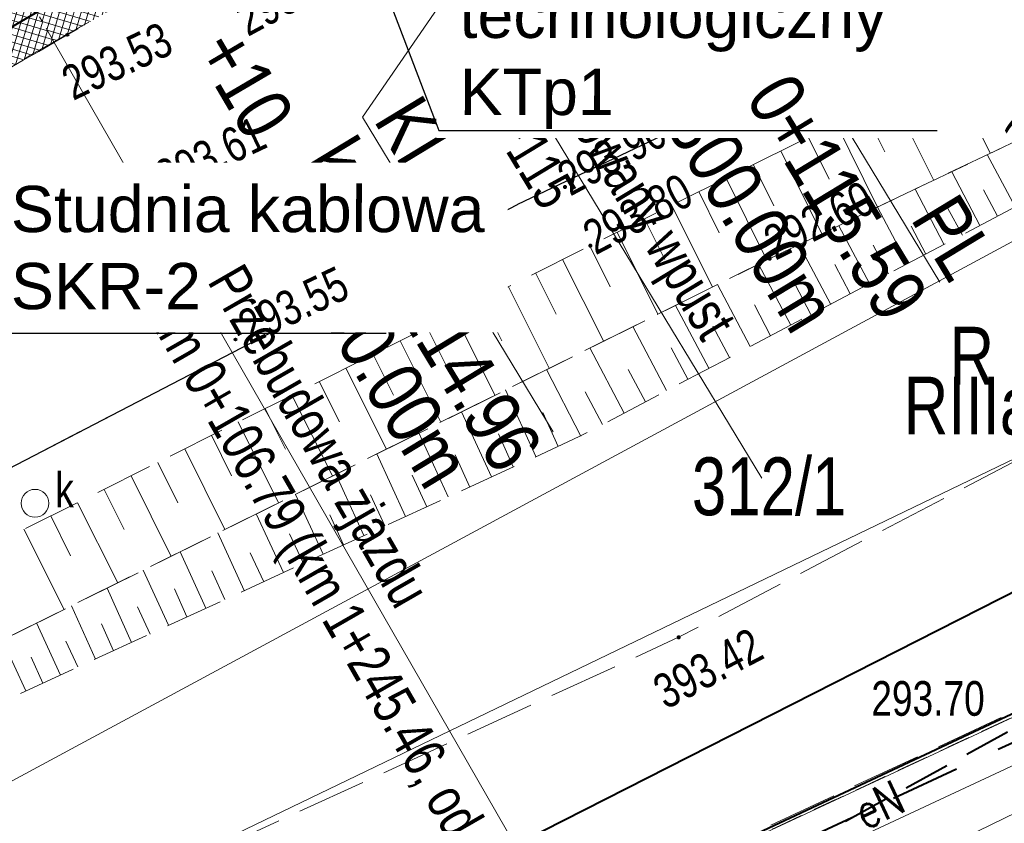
# Model space of a CAD drawing. Header units: metres. Extents: x 7437415 to 7437762, y 5556624 to 5556902.
# Tile 27 of 47: x 7437613 to 7437635, y 5556712 to 5556730. Entities that reach past the tile are written whole.
import ezdxf
from ezdxf import colors
from ezdxf.entities.mleader import LeaderData, LeaderLine
from ezdxf.math import Vec2, Vec3

# ---------------------------------------------------------------- set-up
doc = ezdxf.new("R2010")
doc.units = ezdxf.units.M
doc.header["$MEASUREMENT"] = 0
for name, pattern in [('314-500', [2.5, 2, -0.5]), ('BUBZ01-500', [1.75, 1.25, -0.5]), ('DGN Style 2', [6.14715, 3.68829, -2.45886]), ('DGN Style 4', [0.717182, 0.358367, -0.179184, 0.000447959, -0.179184]), ('EGBO02-500', [2.5, 1.5, -1]), ('EGBU01-500', [1, 0.5, -0.5]), ('KTCR02-500', [1.5, 1, -0.5]), ('KTJZ01-500', [2, 1.5, -0.5])]:
    doc.linetypes.add(name, pattern=pattern)
doc.layers.get('0').update_dxf_attribs({"color": 250, "lineweight": 5})
for name, color, linetype, lineweight in [('506-Właz okrągły-SK', 7, 'Continuous', 5), ('BUBZ01', 250, 'Continuous', 5), ('BUIB02_01', 250, 'Continuous', 5), ('D_kilometraz', 7, 'Continuous', 13), ('D_kraweznik obnizony', 7, 'DGN Style 2', 20), ('D_obrzeze', 7, 'Continuous', 20), ('D_opis trasy', 7, 'Continuous', 13), ('D_opisy', 7, 'Continuous', 13), ('D_osie', 1, 'DGN Style 4', 20), ('DS_zjazdy kostka', 30, 'Continuous', 0), ('EGBD03', 250, 'Continuous', 5), ('EGBK02', 250, 'Continuous', 5), ('EGBO02', 250, 'Continuous', 5), ('EGBU01', 250, 'Continuous', 5), ('Elektryka_kanalizacja_technologiczna', 1, '314-500', 40), ('Elektryka_opisy_kabli', 7, 'Continuous', 13), ('KTJZ01', 250, 'Continuous', 5), ('KTKR01', 250, 'Continuous', 5), ('KTOK05_01', 250, 'Continuous', 5), ('MPZP', 250, 'Continuous', 5), ('punkt wysokościowy sztuczny', 7, 'Continuous', 5), ('RTPW01', 250, 'Continuous', 5), ('RTPW02', 250, 'Continuous', 5), ('rzedne dla projektanta', 250, 'Continuous', 5), ('SUPE', 250, 'Continuous', 5), ('SUPG_01', 250, 'Continuous', 5), ('SUUS22_01_K', 250, 'Continuous', 5)]:
    doc.layers.add(name, color=color, linetype=linetype, lineweight=lineweight)
doc.styles.get("Standard").update_dxf_attribs({"font": 'txt.shx', "width": 0.75})
doc.styles.add('STYL_ARIAL', font='simplex.shx', dxfattribs={"width": 0.75, "oblique": 0.1})
doc.styles.add('Style-Arial Narrow', font='ARIALN.TTF')
doc.linetypes.add('KTOK05_01-500', pattern='A,3.75,[13,dgnlstyle-rozp_2015.shx,S=0.002778,R=0,X=0,Y=0],3.75', length=7.5)

# ---------------------------------------------------------------- blocks, each defined once
blk = doc.blocks.new('PW02')
at = {"layer": 'punkt wysokościowy sztuczny', "linetype": 'Continuous', "lineweight": 13}
h = blk.add_hatch(color=0, dxfattribs=at)
edge = h.paths.add_edge_path()
edge.add_arc((0, 0), 0.45, 0, 360)
blk = doc.blocks.new('506')
at = {"layer": '506-Właz okrągły-SK', "color": 0, "linetype": 'Continuous', "lineweight": 13}
blk.add_circle((0, 0), 3, dxfattribs=at)
blk = doc.blocks.new('_None')
blk = doc.blocks.new('_Oblique')
at = {"color": 0, "linetype": 'ByBlock', "lineweight": -2}
blk.add_line((-5, -5), (5, 5), dxfattribs=at)

msp = doc.modelspace()

# ---------------------------------------------------------------- hatches: boundary and pattern name
at = {"layer": 'DS_zjazdy kostka', "lineweight": 9}
h = msp.add_hatch(dxfattribs=at)
h.set_pattern_fill('CROSSHATCH', color=252, style=0, pattern_type=2)
h.set_pattern_definition([(73.467, (7437613.97886, 5556729.85095), (-0.143798, 0.042686), []), (343.467, (7437613.97886, 5556729.85095), (0.042686, 0.143798), [])])
h.paths.add_polyline_path([(7437614.198, 5556729.255, 0.002209), (7437616.872, 5556730.808), (7437614.826, 5556731.35, -0.00114), (7437613.45, 5556730.556)])
h = msp.add_hatch(dxfattribs=at)
h.set_pattern_fill('CROSSHATCH', color=252, style=0, pattern_type=2)
h.set_pattern_definition([(73.467, (7437612.971, 5556729.04775), (-0.143798, 0.042686), []), (343.467, (7437612.971, 5556729.04775), (0.042686, 0.143798), [])])
h.paths.add_polyline_path([(7437612.071, 5556729.767), (7437611.51, 5556727.726, 0.002209), (7437614.198, 5556729.255), (7437613.45, 5556730.556, -0.00114)])

# ---------------------------------------------------------------- linework, layer by layer
at = {"layer": 'BUBZ01', "color": 7, "linetype": 'BUBZ01-500', "lineweight": 13, "flags": 128}
for points in [[(7437640.99, 5556729.98), (7437629.68, 5556724.58), (7437608.73, 5556714.17), (7437608.14, 5556715.01), (7437608.99, 5556716.45), (7437625.8, 5556724.86), (7437640.18, 5556732), (7437640.99, 5556729.98)], [(7437629.68, 5556724.58), (7437640.99, 5556729.98), (7437641.62, 5556729.19), (7437625.56, 5556720.73), (7437609.12, 5556713.18), (7437608.71, 5556714.16), (7437629.68, 5556724.58)]]:
    msp.add_lwpolyline(points, close=True, dxfattribs=at)
at = {"layer": 'BUBZ01', "color": 7, "linetype": 'Continuous', "lineweight": 13, "flags": 128}
for points in [[(7437634.15, 5556729.01), (7437634.61, 5556728.08)], [(7437633.54, 5556728.7), (7437634.45, 5556726.86)], [(7437632.93, 5556728.4), (7437633.38, 5556727.48)], [(7437632.32, 5556728.1), (7437633.23, 5556726.27)], [(7437631.72, 5556727.8), (7437632.17, 5556726.89)], [(7437631.12, 5556727.5), (7437632.01, 5556725.69)], [(7437630.52, 5556727.2), (7437630.97, 5556726.3)], [(7437629.92, 5556726.91), (7437630.81, 5556725.12)], [(7437634.99, 5556725.7), (7437634.39, 5556726.83)], [(7437629.33, 5556726.61), (7437629.77, 5556725.72)], [(7437634.23, 5556725.3), (7437633.62, 5556726.46)], [(7437628.74, 5556726.32), (7437629.62, 5556724.55)], [(7437628.15, 5556726.03), (7437628.59, 5556725.14)], [(7437633.45, 5556724.89), (7437632.83, 5556726.08)], [(7437634.61, 5556725.5), (7437634.31, 5556726.07)], [(7437627.56, 5556725.73), (7437628.44, 5556723.96)], [(7437632.66, 5556724.47), (7437632.01, 5556725.69)], [(7437633.85, 5556725.09), (7437633.53, 5556725.68)], [(7437626.97, 5556725.44), (7437627.41, 5556724.56)], [(7437626.38, 5556725.15), (7437627.26, 5556723.38)], [(7437631.84, 5556724.04), (7437631.18, 5556725.29)], [(7437633.06, 5556724.68), (7437632.74, 5556725.28)], [(7437625.79, 5556724.86), (7437626.23, 5556723.97)], [(7437631, 5556723.59), (7437630.32, 5556724.88)], [(7437632.25, 5556724.25), (7437631.92, 5556724.87)], [(7437625.2, 5556724.56), (7437626.09, 5556722.79)], [(7437630.14, 5556723.14), (7437629.44, 5556724.46)], [(7437631.42, 5556723.82), (7437631.09, 5556724.45)], [(7437624.61, 5556724.27), (7437625.06, 5556723.38)], [(7437624.03, 5556723.97), (7437624.91, 5556722.21)], [(7437629.26, 5556722.68), (7437628.55, 5556724.02)], [(7437630.57, 5556723.37), (7437630.23, 5556724.02)], [(7437623.44, 5556723.68), (7437623.88, 5556722.8)], [(7437628.36, 5556722.21), (7437627.64, 5556723.57)], [(7437629.7, 5556722.91), (7437629.35, 5556723.58)], [(7437622.85, 5556723.39), (7437623.73, 5556721.63)], [(7437622.27, 5556723.09), (7437622.71, 5556722.21)], [(7437627.45, 5556721.73), (7437626.72, 5556723.11)], [(7437628.81, 5556722.44), (7437628.45, 5556723.12)], [(7437621.68, 5556722.8), (7437622.56, 5556721.04)], [(7437626.53, 5556721.24), (7437625.79, 5556722.65)], [(7437627.91, 5556721.97), (7437627.55, 5556722.65)], [(7437621.1, 5556722.51), (7437621.54, 5556721.63)], [(7437620.51, 5556722.21), (7437621.39, 5556720.46)], [(7437625.59, 5556720.74), (7437624.85, 5556722.18)], [(7437626.99, 5556721.48), (7437626.62, 5556722.18)], [(7437619.93, 5556721.92), (7437620.37, 5556721.05)], [(7437624.62, 5556720.3), (7437623.96, 5556721.74)], [(7437619.34, 5556721.63), (7437620.22, 5556719.88)], [(7437626.06, 5556720.99), (7437625.69, 5556721.7)], [(7437618.76, 5556721.34), (7437619.2, 5556720.46)], [(7437623.66, 5556719.86), (7437623.01, 5556721.27)], [(7437625.1, 5556720.52), (7437624.77, 5556721.25)], [(7437618.18, 5556721.05), (7437619.05, 5556719.3)], [(7437617.6, 5556720.76), (7437618.03, 5556719.88)], [(7437622.72, 5556719.43), (7437622.09, 5556720.81)], [(7437624.13, 5556720.08), (7437623.81, 5556720.79)], [(7437617.02, 5556720.47), (7437617.89, 5556718.72)], [(7437621.8, 5556719), (7437621.18, 5556720.36)], [(7437623.19, 5556719.64), (7437622.87, 5556720.34)], [(7437616.44, 5556720.17), (7437616.87, 5556719.3)], [(7437615.86, 5556719.88), (7437616.73, 5556718.14)], [(7437620.9, 5556718.59), (7437620.29, 5556719.92)], [(7437622.26, 5556719.21), (7437621.94, 5556719.9)], [(7437615.28, 5556719.59), (7437615.71, 5556718.72)], [(7437620.02, 5556718.19), (7437619.42, 5556719.48)], [(7437621.35, 5556718.8), (7437621.04, 5556719.47)], [(7437614.7, 5556719.3), (7437615.57, 5556717.57)], [(7437614.12, 5556719.02), (7437614.55, 5556718.15)], [(7437619.16, 5556717.79), (7437618.57, 5556719.06)], [(7437620.46, 5556718.39), (7437620.16, 5556719.04)], [(7437613.54, 5556718.73), (7437614.41, 5556716.99)], [(7437618.31, 5556717.4), (7437617.74, 5556718.65)], [(7437619.59, 5556717.99), (7437619.29, 5556718.63)], [(7437617.48, 5556717.02), (7437616.92, 5556718.24)], [(7437618.73, 5556717.59), (7437618.44, 5556718.22)], [(7437616.67, 5556716.65), (7437616.12, 5556717.84)], [(7437617.89, 5556717.21), (7437617.61, 5556717.83)], [(7437615.87, 5556716.28), (7437615.34, 5556717.45)], [(7437617.07, 5556716.83), (7437616.8, 5556717.44)], [(7437615.09, 5556715.92), (7437614.57, 5556717.07)], [(7437616.27, 5556716.46), (7437616, 5556717.05)], [(7437614.33, 5556715.57), (7437613.81, 5556716.7)], [(7437615.48, 5556716.1), (7437615.22, 5556716.68)], [(7437613.58, 5556715.23), (7437613.08, 5556716.33)], [(7437614.71, 5556715.75), (7437614.45, 5556716.31)], [(7437613.95, 5556715.4), (7437613.7, 5556715.96)]]:
    msp.add_lwpolyline(points, dxfattribs=at)
at = {"layer": 'BUIB02_01', "color": 212, "linetype": 'Continuous', "lineweight": 40, "flags": 128}
msp.add_lwpolyline([(7437578.709, 5556689.08), (7437609.016, 5556704.209), (7437638.73, 5556719.29), (7437644.506, 5556722.382), (7437654.627, 5556703.284)], dxfattribs=at)
at = {"layer": 'D_kraweznik obnizony'}
msp.add_arc((7437439.812, 5557032.718), 350, 299.37761, 300.39004, dxfattribs=at)
at = {"layer": 'D_obrzeze'}
msp.add_arc((7437439.812, 5557032.718), 348.5, 298.39337, 301.22152, dxfattribs=at)
at = {"layer": 'D_opis trasy'}
msp.add_line((7437622.924, 5556730.62), (7437620.867, 5556727.643), dxfattribs=at)
at = {"layer": 'D_opis trasy', "flags": 128}
for points in [[(7437628.823, 5556731.559), (7437633.361, 5556724.073)], [(7437624.995, 5556720.832), (7437620.867, 5556727.643)]]:
    msp.add_lwpolyline(points, dxfattribs=at)
at = {"layer": 'D_opisy'}
for p, q in [((7437621.266, 5556733.43), (7437629.508, 5556719.832)), ((7437614.198, 5556729.255), (7437628.894, 5556703.68))]:
    msp.add_line(p, q, dxfattribs=at)
at = {"layer": 'D_osie'}
msp.add_line((7437614.198, 5556729.255), (7437611.513, 5556733.927), dxfattribs=at)
at = {"layer": 'EGBD03', "color": 96, "linetype": 'Continuous', "lineweight": 13, "flags": 128}
for points in [[(7437612.54, 5556712.89), (7437639.43, 5556727.37)], [(7437614.32, 5556710.3), (7437641.84, 5556723.56)], [(7437646.68, 5556720.13), (7437608.79, 5556702.48)]]:
    msp.add_lwpolyline(points, dxfattribs=at)
at = {"layer": 'EGBO02', "color": 96, "linetype": 'EGBO02-500', "lineweight": 40, "flags": 128}
msp.add_lwpolyline([(7437509.408, 5556641.775), (7437527.366, 5556653.573), (7437535.53, 5556659.046), (7437540.808, 5556662.655), (7437546.047, 5556666.094), (7437546.417, 5556666.344), (7437547.687, 5556667.174), (7437556.491, 5556673.156), (7437559.221, 5556675.006), (7437566.622, 5556680.047), (7437572.551, 5556684.096), (7437578.927, 5556688.403), (7437581.512, 5556689.607), (7437586.468, 5556691.935), (7437596.734, 5556696.524), (7437608.998, 5556702.025), (7437613.531, 5556704.147), (7437646.901, 5556719.682), (7437664.231, 5556728.731), (7437679.981, 5556736.007), (7437721.816, 5556755.672), (7437743.341, 5556772.789), (7437751.664, 5556779.423)], dxfattribs=at)
at = {"layer": 'EGBU01', "color": 96, "linetype": 'EGBU01-500', "lineweight": 13, "flags": 128}
for points in [[(7437619.76, 5556707.6), (7437646.68, 5556720.13)], [(7437646.68, 5556720.13), (7437619.76, 5556707.6)]]:
    msp.add_lwpolyline(points, dxfattribs=at)
at = {"layer": 'Elektryka_kanalizacja_technologiczna'}
msp.add_arc((7437418.516, 5557069.744), 391.962, 298.87475, 300.33737, dxfattribs=at)
at = {"layer": 'KTJZ01', "color": 7, "linetype": 'KTJZ01-500', "lineweight": 13, "flags": 128}
msp.add_lwpolyline([(7437487.24, 5556665.88), (7437500.01, 5556668.65), (7437509.93, 5556671.34), (7437514.81, 5556672.66), (7437528.54, 5556677.57), (7437546.18, 5556685.08), (7437562.31, 5556693.39), (7437575.78, 5556700.17), (7437584.6, 5556705.2), (7437599.33, 5556712.79), (7437607.41, 5556717.03), (7437624.22, 5556725.75), (7437636.91, 5556731.79), (7437639.91, 5556733.3), (7437648.13, 5556737.1), (7437664.08, 5556744.94), (7437674.41, 5556750.47), (7437695.47, 5556762.01), (7437726.23, 5556778.98), (7437745.592, 5556790.579), (7437740.524, 5556799.89), (7437726.071, 5556794.065), (7437721.424, 5556793.261), (7437718.653, 5556793.684), (7437716.454, 5556794.853), (7437714.78, 5556796.65), (7437713.44, 5556798.18), (7437704.05, 5556814.76), (7437696.46, 5556806.77), (7437698.53, 5556806.84), (7437700.74, 5556806.26), (7437702.79, 5556804.94), (7437704.06, 5556803.16), (7437709.44, 5556793.77), (7437711.44, 5556790.12), (7437712.13, 5556787.63), (7437712.21, 5556785.35), (7437711.59, 5556783.66), (7437709.87, 5556781.76), (7437701.28, 5556777.09), (7437699.42, 5556776.48), (7437697.78, 5556776.19), (7437695.76, 5556776.41), (7437693.65, 5556777.51), (7437692.09, 5556778.89), (7437690.49, 5556781.22), (7437685.25, 5556778.28), (7437686.1, 5556775.03), (7437686.085, 5556773.72), (7437685.81, 5556772.51), (7437685.3, 5556771.32), (7437684.475, 5556769.98), (7437683.43, 5556768.68), (7437682.12, 5556767.23), (7437680.52, 5556765.9), (7437679.609, 5556765.424), (7437667.4, 5556758.73), (7437656.58, 5556752.94), (7437646.03, 5556747.24), (7437635.04, 5556741.31), (7437625.46, 5556735.97), (7437617.31, 5556731.03), (7437610.73, 5556727.32), (7437599.83, 5556721.28), (7437592.56, 5556717.41), (7437581.48, 5556711.39), (7437572.19, 5556706.38), (7437570.63, 5556705.57), (7437559.43, 5556699.57), (7437555.27, 5556697.37), (7437547.58, 5556693.6), (7437542.1, 5556690.99), (7437536.78, 5556688.64), (7437527.13, 5556684.56), (7437524.75, 5556685.69), (7437522.99, 5556687.15), (7437521.44, 5556689.45), (7437520.46, 5556691.39), (7437515.43, 5556689.51), (7437516.09, 5556686.202), (7437515.98, 5556684.5), (7437514.73, 5556681.38), (7437513.55, 5556680.28), (7437512.1, 5556679.32), (7437507.87, 5556678.13), (7437498.81, 5556675.82), (7437492.9, 5556674.29)], dxfattribs=at)
for points in [[(7437639.91, 5556733.3), (7437648.13, 5556737.1), (7437647.63, 5556734.07), (7437652.6, 5556723.04), (7437646.61, 5556720.21), (7437619.73, 5556707.68), (7437613.29, 5556704.65), (7437611.72, 5556705.29), (7437608.45, 5556703.74), (7437604.8, 5556710.12), (7437602.44, 5556712.14), (7437599.33, 5556712.79), (7437607.41, 5556717.03), (7437608.14, 5556715.01), (7437609.09, 5556713.14), (7437610.29, 5556711.49), (7437612.71, 5556710.2), (7437615.11, 5556710.61), (7437627.71, 5556716.39), (7437641.39, 5556723.55), (7437643.11, 5556725.99), (7437640.63, 5556731.4), (7437639.91, 5556733.3)], [(7437610.36, 5556732.56), (7437613.5, 5556734.74), (7437614.84, 5556732.74), (7437615.69, 5556732.04), (7437616.36, 5556731.68), (7437617.04, 5556731.4), (7437617.31, 5556731.03), (7437610.73, 5556727.32), (7437610.52, 5556727.76), (7437611.26, 5556730.17), (7437610.36, 5556732.56)]]:
    msp.add_lwpolyline(points, close=True, dxfattribs=at)
at = {"layer": 'KTKR01', "color": 7, "linetype": 'Continuous', "lineweight": 30, "flags": 128}
for points in [[(7437745.592, 5556790.579), (7437726.23, 5556778.98), (7437695.47, 5556762.01), (7437674.41, 5556750.47), (7437664.08, 5556744.94), (7437648.13, 5556737.1), (7437639.91, 5556733.3), (7437636.91, 5556731.79), (7437624.22, 5556725.75)], [(7437599.33, 5556712.79), (7437607.41, 5556717.03), (7437624.22, 5556725.75)]]:
    msp.add_lwpolyline(points, dxfattribs=at)
at = {"layer": 'KTOK05_01', "color": 7, "linetype": 'KTOK05_01-500', "lineweight": 40, "flags": 128}
msp.add_lwpolyline([(7437655.254, 5556703.63), (7437646.61, 5556720.21), (7437628.37, 5556711.66), (7437613.29, 5556704.65), (7437623.217, 5556686.259)], dxfattribs=at)
at = {"layer": 'MPZP', "color": 212, "linetype": 'KTCR02-500', "lineweight": 40, "flags": 128}
msp.add_lwpolyline([(7437480.406, 5556653.046), (7437497.678, 5556655.366), (7437530.257, 5556663.123), (7437555.691, 5556673.002), (7437601.685, 5556696.111), (7437651.01, 5556723.248), (7437712.92, 5556755.928), (7437752.943, 5556777.073)], dxfattribs=at)
at = {"layer": 'rzedne dla projektanta', "color": 7, "linetype": 'Continuous', "lineweight": 40}
for centre in [(7437614.48, 5556729.42), (7437629.43, 5556728.26), (7437616.33, 5556726.07), (7437618.12, 5556722.83)]:
    msp.add_circle(centre, 0.0225, dxfattribs=at)
at = {"layer": 'SUPE', "color": 1, "linetype": 'Continuous', "lineweight": 13, "flags": 128}
msp.add_lwpolyline([(7437615.14, 5556700.55), (7437615.85, 5556700.97), (7437614.38, 5556704.02), (7437646.35, 5556718.94), (7437654.54, 5556703.243)], dxfattribs=at)
at = {"layer": 'SUPG_01', "color": 52, "linetype": 'Continuous', "lineweight": 13, "flags": 128}
msp.add_lwpolyline([(7437619.69, 5556696.07), (7437615.88, 5556703.29), (7437662.91, 5556726.18), (7437714.76, 5556751.4), (7437750.66, 5556770.86), (7437751.48, 5556771.35)], dxfattribs=at)

# ---------------------------------------------------------------- block references
at = {"layer": 'RTPW02', "color": 7, "linetype": 'Continuous', "lineweight": 13, "xscale": 0.1, "yscale": 0.1, "zscale": 0.1}
for p, rotation in [((7437625.25, 5556726.13), 28.283), ((7437625.8, 5556724.86), 27.69800000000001)]:
    msp.add_blockref('PW02', p, dxfattribs=dict(at, rotation=rotation))
for p in [(7437629.68, 5556724.58), (7437627.71, 5556716.39)]:
    msp.add_blockref('PW02', p, dxfattribs=at)
at = {"layer": 'SUUS22_01_K', "color": 7, "linetype": 'Continuous', "lineweight": 13, "xscale": 0.1, "yscale": 0.1, "zscale": 0.1}
msp.add_blockref('506', (7437613.78, 5556719.29), dxfattribs=at)

# ---------------------------------------------------------------- texts
at = {"layer": 'D_kilometraz', "insert": (7437617.732, 5556729.373), "char_height": 1.2, "attachment_point": 4, "rotation": 300.4092, "line_spacing_factor": 1.6, "style": 'Style-Arial Narrow'}
msp.add_mtext('+10', dxfattribs=at)
at = {"layer": 'D_opis trasy', "char_height": 1.2, "rotation": 301.2215, "style": 'Style-Arial Narrow'}
for s, insert, attachment_point, line_spacing_factor in [('PL\\Pkm 0+115.59', (7437633.363, 5556723.875), 6, 0.85), ('R=300.00m', (7437626.982, 5556729.298), 4, 0.35), ('KL\\Pkm 0+114.96', (7437620.87, 5556727.444), 4, 0.85), ('R=-350.00m', (7437622.761, 5556719.822), 6, 0.35)]:
    msp.add_mtext(s, dxfattribs=dict(at, insert=insert, attachment_point=attachment_point, line_spacing_factor=line_spacing_factor))
at = {"layer": 'D_opisy', "char_height": 0.9, "attachment_point": 1}
for s, insert, rotation in [('\\pt11;\\fArial|b0|i0|c238238|p39;Przebudowa zjazdu\\Pkm 0+125.27 (km 1+263.90, odc. ref. 050)', (7437634.17, 5556733.863), 299.3728), ('\\pt11;\\fArial|b0|i0|c238238|p39;Projektowany wpust\\Pkm 0+115', (7437624.657, 5556730.384), 301.2215), ('\\pt11;\\fArial|b0|i0|c238238|p39;Przebudowa zjazdu\\Pkm 0+106.79 (km 1+245.46, odc. ref. 050)', (7437618.28, 5556724.537), 299.8838)]:
    msp.add_mtext(s, dxfattribs=dict(at, insert=insert, rotation=rotation))
at = {"layer": 'EGBD03', "color": 96, "linetype": 'Continuous', "lineweight": 30, "insert": (7437627.996, 5556719.013), "char_height": 1.25, "attachment_point": 7, "line_spacing_factor": 0.6}
msp.add_mtext('\\FWORKING_1250;\\H1x;\\W0.8;312/1', dxfattribs=at)
at = {"layer": 'EGBK02', "color": 96, "linetype": 'Continuous', "lineweight": 30, "insert": (7437632.581, 5556722.027), "char_height": 1.25, "attachment_point": 1, "line_spacing_factor": 0.6}
msp.add_mtext('\\FWORKING_1250;\\H1x;\\W0.8;RIIIa', dxfattribs=at)
at = {"layer": 'EGBU01', "color": 96, "linetype": 'Continuous', "lineweight": 30, "insert": (7437633.572, 5556721.856), "char_height": 1.25, "attachment_point": 7, "line_spacing_factor": 0.6}
msp.add_mtext('\\FWORKING_1250;\\H1x;\\W0.8;R', dxfattribs=at)
at = {"layer": 'RTPW01', "color": 7, "linetype": 'Continuous', "lineweight": 13, "char_height": 0.75, "attachment_point": 7, "line_spacing_factor": 0.6}
for s, insert, rotation in [('\\FWORKING_1250;\\H1x;\\W0.8;293.90', (7437625.368, 5556725.91), 28.283), ('\\FWORKING_1250;\\H1x;\\W0.8;293.80', (7437625.916, 5556724.639), 27.698), ('\\FWORKING_1250;\\H1x;\\W0.8;292.60', (7437629.81, 5556724.526), 26.144), ('\\FWORKING_1250;\\H1x;\\W0.8;393.42', (7437627.436, 5556714.809), 27.627)]:
    msp.add_mtext(s, dxfattribs=dict(at, insert=insert, rotation=rotation))
at = {"layer": 'RTPW01', "color": 7, "linetype": 'Continuous', "lineweight": 13, "insert": (7437631.88, 5556714.683), "char_height": 0.75, "attachment_point": 7, "line_spacing_factor": 0.6}
msp.add_mtext('\\FWORKING_1250;\\H1x;\\W0.8;293.70', dxfattribs=at)
at = {"layer": 'rzedne dla projektanta', "color": 7, "linetype": 'Continuous', "lineweight": 0, "char_height": 0.75, "attachment_point": 7, "line_spacing_factor": 0.6}
for s, insert, rotation in [('\\FWORKING_1250;\\H1x;\\W0.8; 293.65', (7437618.196, 5556729.258), 28.3573), ('\\FWORKING_1250;\\H1x;\\W0.8; 294.05', (7437629.286, 5556727.964), 26.8336), ('\\FWORKING_1250;\\H1x;\\W0.8; 293.53', (7437614.409, 5556727.884), 25.4419), ('\\FWORKING_1250;\\H1x;\\W0.8; 293.61', (7437616.437, 5556725.844), 25.4419), ('\\FWORKING_1250;\\H1x;\\W0.8; 293.55', (7437618.227, 5556722.604), 25.4419)]:
    msp.add_mtext(s, dxfattribs=dict(at, insert=insert, rotation=rotation))
at = {"layer": 'SUPE', "color": 1, "linetype": 'Continuous', "lineweight": 13, "width": 0.8}
msp.add_text('eN', height=0.75, rotation=24.944, dxfattribs=at).set_placement((7437631.737, 5556712.217))
at = {"layer": 'SUUS22_01_K', "color": 7, "linetype": 'Continuous', "lineweight": 13, "insert": (7437614.22, 5556719.203), "char_height": 0.75, "attachment_point": 7, "line_spacing_factor": 0.6}
msp.add_mtext('\\FWORKING_1250;\\H1x;\\W0.8;k', dxfattribs=at)

# ---------------------------------------------------------------- next in the draw order: leaders
at = {"layer": 'Elektryka_opisy_kabli', "linetype": 'Continuous', "lineweight": 13}
ml = msp.add_multileader_mtext('Standard', dxfattribs=at)
ml.set_content('{\\fArial|b0|i0|c238|p34;\\W1;Studnia kablowa\\PSKR-2}', color=256, style='STYL_ARIAL')
ml.set_leader_properties()
ml.set_arrow_properties(name='NONE')
ml.build(insert=Vec2(0, 0))
ml.multileader.update_dxf_attribs({"text_left_attachment_type": 5, "text_right_attachment_type": 5, "dogleg_length": 0.36, "arrow_head_size": 0.1})
ctx = ml.context
ctx.base_point, ctx.char_height, ctx.arrow_head_size, ctx.landing_gap_size, ctx.plane_origin = Vec3(7437613.168, 5556722.971), 1, 0.1, 0.09, Vec3(7437561.788, 5556688.081)
ctx.left_attachment, ctx.right_attachment = 5, 5
notes = []
notes.append((ctx, [(0, (1, 1, 0), (7437612.808, 5556722.971), (1, 0), 0.36, [(0, [(7437607.298, 5556725.586)], 0, [])])]))
ctx.mtext.insert, ctx.mtext.line_spacing_style, ctx.mtext.flow_direction = Vec3(7437613.258, 5556726.154), 2, 5
ctx.mtext.has_bg_fill, ctx.mtext.bg_color, ctx.mtext.bg_scale_factor, ctx.mtext.bg_transparency, ctx.mtext.use_window_bg_color = 1, -1027028792, 1.5, 0, 1
for ctx, leaders in notes:
    for number, flags, end, landing, length, lines in leaders:
        leader = LeaderData()
        leader.index, (leader.has_last_leader_line, leader.has_dogleg_vector, leader.attachment_direction) = number, flags
        leader.last_leader_point, leader.dogleg_vector, leader.dogleg_length = Vec3(end), Vec3(landing), length
        for number, points, colour, breaks in lines:
            line = LeaderLine()
            line.index, line.vertices, line.color, line.breaks = number, Vec3.list(points), colors.encode_raw_color(colour), breaks
            leader.lines.append(line)
        ctx.leaders.append(leader)

# ---------------------------------------------------------------- next in the draw order: leaders
ml = msp.add_multileader_mtext('Standard', dxfattribs=at)
ml.set_content('{\\fArial|b0|i0|c238|p34;\\W1;Projektowany kanał\\Ptechnologiczny\\PKTp1}', color=256, style='STYL_ARIAL')
ml.set_leader_properties()
ml.set_arrow_properties(name='OBLIQUE')
ml.build(insert=Vec2(0, 0))
ml.multileader.update_dxf_attribs({"text_left_attachment_type": 5, "text_right_attachment_type": 5, "dogleg_length": 0.36, "arrow_head_size": 0.1})
ctx = ml.context
ctx.base_point, ctx.char_height, ctx.arrow_head_size, ctx.landing_gap_size, ctx.plane_origin = Vec3(7437622.878, 5556727.354), 1, 0.1, 0.09, Vec3(7437572.978, 5556700.462)
ctx.left_attachment, ctx.right_attachment = 5, 5
notes = []
notes.append((ctx, [(0, (1, 1, 0), (7437622.518, 5556727.354), (1, 0), 0.36, [(0, [(7437620.131, 5556733.618)], 0, [])])]))
ctx.mtext.insert, ctx.mtext.line_spacing_style, ctx.mtext.flow_direction = Vec3(7437622.968, 5556732.02), 2, 5
ctx.mtext.has_bg_fill, ctx.mtext.bg_color, ctx.mtext.bg_scale_factor, ctx.mtext.bg_transparency, ctx.mtext.use_window_bg_color = 1, -1027028792, 1.5, 0, 1
for ctx, leaders in notes:
    for number, flags, end, landing, length, lines in leaders:
        leader = LeaderData()
        leader.index, (leader.has_last_leader_line, leader.has_dogleg_vector, leader.attachment_direction) = number, flags
        leader.last_leader_point, leader.dogleg_vector, leader.dogleg_length = Vec3(end), Vec3(landing), length
        for number, points, colour, breaks in lines:
            line = LeaderLine()
            line.index, line.vertices, line.color, line.breaks = number, Vec3.list(points), colors.encode_raw_color(colour), breaks
            leader.lines.append(line)
        ctx.leaders.append(leader)

doc.saveas('drawing.dxf')
